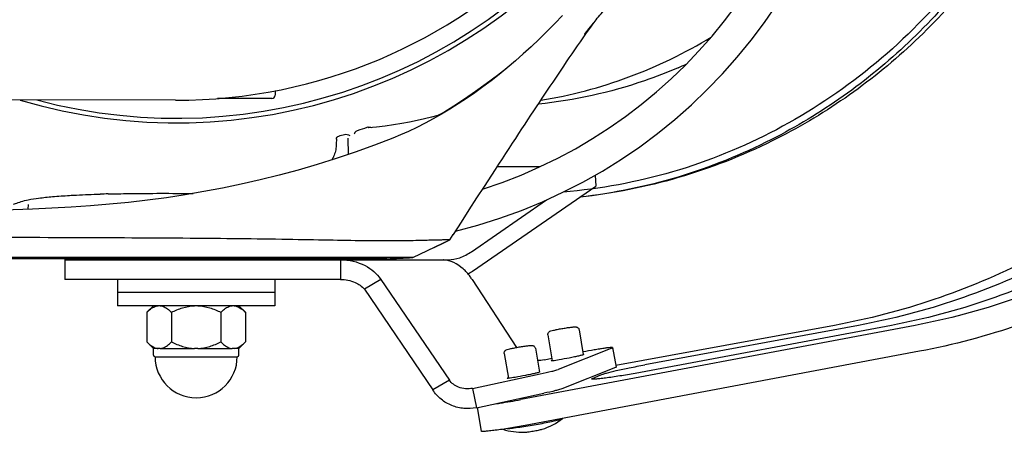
# Model space of a CAD drawing. Extents: x 0 to 594, y 0 to 420.
# Tile 42 of 64: x 468 to 494, y 58 to 69. Entities that reach past the tile are written whole.
import ezdxf

# ---------------------------------------------------------------- set-up
doc = ezdxf.new("R2010")
doc.units = 0
doc.header["$LTSCALE"] = 32.67
for name, color, linetype in [('101496_DXF_CONTINUOUS_LINE', 7, 'CONTINUOUS'), ('104407_DXF_CONTINUOUS_LINE', 7, 'CONTINUOUS'), ('122260_DXF_CONTINUOUS_LINE', 7, 'CONTINUOUS'), ('124030_DXF_CONTINUOUS_LINE', 7, 'CONTINUOUS'), ('126056_DXF_CONTINUOUS_LINE', 7, 'CONTINUOUS'), ('142440_DXF_CONTINUOUS_LINE', 7, 'CONTINUOUS'), ('142473_DXF_CONTINUOUS_LINE', 7, 'CONTINUOUS'), ('142491_DXF_CONTINUOUS_LINE', 7, 'CONTINUOUS'), ('143004_DXF_CONTINUOUS_LINE', 7, 'CONTINUOUS'), ('143145_DXF_CONTINUOUS_LINE', 7, 'CONTINUOUS'), ('144308_DXF_CONTINUOUS_LINE', 7, 'CONTINUOUS'), ('144354_DXF_CONTINUOUS_LINE', 7, 'CONTINUOUS'), ('G_HOSE_CLAMPDXF_CONTINUOUS', 7, 'CONTINUOUS')]:
    doc.layers.add(name, color=color, linetype=linetype)

msp = doc.modelspace()

# ---------------------------------------------------------------- linework, layer by layer
at = {"layer": '101496_DXF_CONTINUOUS_LINE', "color": 7, "linetype": 'CONTINUOUS'}
msp.add_arc((480.20914, 79.11911), 12.45302, 293.290084, 294.325172, dxfattribs=at)
for points, knots in [([(481.57739, 66.83904), (482.35097, 66.96563), (483.88269, 67.37118), (485.30878, 68.06082), (485.98459, 68.46923)], [0, 0, 0, 0, 0.49816914, 1, 1, 1, 1]), ([(485.1329, 67.68083), (484.84452, 67.55669), (483.67862, 67.10598), (482.44345, 66.83435), (481.51257, 66.74067)], [0, 0, 0, 0, 0.25126149, 1, 1, 1, 1])]:
    msp.add_open_spline(points, degree=3, knots=knots, dxfattribs=at)
at = {"layer": '104407_DXF_CONTINUOUS_LINE', "color": 7, "linetype": 'CONTINUOUS'}
for points, knots in [([(481.00502, 96.3787), (481.96293, 96.3787), (483.88893, 96.18155), (486.66402, 95.30643), (489.23075, 93.88503), (491.49366, 91.97094), (493.37124, 89.63544), (494.79599, 86.96452), (495.71717, 84.05567), (496.10207, 81.01449), (495.93706, 77.95103), (495.22798, 74.97613), (493.99998, 72.19759), (492.29671, 69.71659), (490.17923, 67.62412), (487.72348, 65.99771), (485.02049, 64.8985), (483.11289, 64.54404), (482.15689, 64.46579)], [0, 0, 0, 0, 0.06053112, 0.12134669, 0.18268612, 0.24470824, 0.30746948, 0.37091899, 0.43490925, 0.49921881, 0.56358339, 0.62773139, 0.69142015, 0.7544692, 0.81678691, 0.87838637, 0.93938699, 1, 1, 1, 1]), ([(487.54386, 94.97271), (488.18787, 94.64549), (489.43478, 93.89225), (491.12932, 92.50114), (492.62379, 90.87083), (494.31338, 88.41823), (495.78306, 84.92135), (496.38092, 80.39871), (495.78307, 75.87607), (494.31339, 72.37919), (492.6238, 69.92659), (491.12933, 68.29628), (489.43479, 66.90516), (488.18789, 66.15192), (487.54388, 65.82469)], [0, 0, 0, 0, 0.06092007, 0.12234319, 0.18430383, 0.24679382, 0.37284247, 0.49999999, 0.6271575, 0.75320616, 0.81569616, 0.8776568, 0.93907992, 1, 1, 1, 1]), ([(487.56254, 95.0105), (488.2165, 94.68751), (489.48313, 93.94074), (491.20575, 92.55316), (492.72527, 90.92149), (494.44271, 88.46246), (495.93731, 84.94879), (496.54537, 80.3987), (495.93731, 75.84861), (494.44271, 72.33494), (492.72526, 69.87591), (491.20575, 68.24424), (489.48313, 66.85666), (488.2165, 66.10989), (487.56254, 65.7869)], [0, 0, 0, 0, 0.06106615, 0.12258538, 0.18459321, 0.24708578, 0.37302832, 0.50000006, 0.62697179, 0.7529143, 0.81540685, 0.87741466, 0.93893387, 1, 1, 1, 1]), ([(487.56252, 65.78689), (486.78318, 65.40197), (485.15706, 64.76703), (483.44459, 64.42686), (482.58309, 64.33375)], [0, 0, 0, 0, 0.50077686, 1, 1, 1, 1]), ([(487.54388, 65.82469), (486.76978, 65.43137), (485.15347, 64.78193), (483.44661, 64.43267), (482.58868, 64.33687)], [0, 0, 0, 0, 0.50145416, 1, 1, 1, 1])]:
    msp.add_open_spline(points, degree=3, knots=knots, dxfattribs=at)
at = {"layer": '122260_DXF_CONTINUOUS_LINE', "color": 7, "linetype": 'CONTINUOUS'}
for p, q in [((470.61251, 62.2087), (470.61251, 61.8687)), ((474.69251, 62.2087), (474.69251, 61.8687)), ((474.69251, 61.8687), (470.61251, 61.8687))]:
    msp.add_line(p, q, dxfattribs=at)
at = {"layer": '124030_DXF_CONTINUOUS_LINE', "color": 7, "linetype": 'CONTINUOUS'}
for p, q in [((482.71468, 68.55131), (482.73329, 68.57555)), ((482.73329, 68.57555), (482.7633, 68.61435)), ((482.7633, 68.61435), (482.78989, 68.64849)), ((482.78989, 68.64849), (482.82192, 68.68938)), ((482.82192, 68.68938), (482.85948, 68.73704)), ((482.70681, 68.54098), (482.71468, 68.55131)), ((474.69711, 67.05954), (474.69467, 66.96647)), ((474.6097, 66.8837), (473.20741, 66.8837)), ((479.3183, 66.68409), (479.06129, 66.52179)), ((477.11054, 66.12481), (477.10858, 66.12468)), ((476.284, 65.8321), (476.28083, 65.71112)), ((476.59629, 65.43962), (476.58523, 65.86185)), ((476.17914, 65.32209), (476.16487, 65.29805)), ((479.72072, 64.00556), (479.92031, 64.31317)), ((468.30237, 64.14401), (468.29927, 64.0225)), ((479.51674, 63.69086), (479.72072, 64.00556)), ((479.30977, 63.3713), (479.51674, 63.69086)), ((478.26208, 62.77136), (479.21827, 63.23024)), ((478.84277, 63.04998), (479.21839, 63.23014)), ((479.12225, 63.23034), (479.06263, 63.22931)), ((479.06755, 63.15772), (479.2176, 63.22957)), ((479.21827, 63.23024), (479.09763, 63.22994)), ((479.21839, 63.23014), (479.21827, 63.23024)), ((479.21839, 63.23014), (479.30902, 63.37015)), ((479.30902, 63.37015), (479.30977, 63.3713)), ((478.81271, 63.03555), (479.06755, 63.15772)), ((477.5885, 62.74272), (457.31498, 62.74272)), ((478.26208, 62.77136), (457.61346, 62.77141)), ((474.58574, 62.77139), (462.55593, 62.7714))]:
    msp.add_line(p, q, dxfattribs=at)
for points in [[(482.85948, 68.73704), (482.90269, 68.79152), (482.92641, 68.82129), (482.95156, 68.85273), (482.97813, 68.88586), (483.00615, 68.92067), (483.03562, 68.95716), (483.06655, 68.99533), (483.09894, 69.03516), (483.1328, 69.07667), (483.16815, 69.11983), (483.20494, 69.16462), (483.2432, 69.21102), (483.28293, 69.25904), (483.32407, 69.3086), (483.36664, 69.35969), (483.41064, 69.41232), (483.45604, 69.46644), (483.50287, 69.52205), (483.55111, 69.57916), (483.60074, 69.63771), (483.65177, 69.6977), (483.70419, 69.75912)], [(482.13495, 69.02753), (481.93334, 68.81863), (481.73135, 68.61507), (481.52859, 68.41673), (481.32495, 68.22375), (481.12035, 68.03629), (480.9144, 67.85427), (480.70686, 67.67779), (480.49776, 67.50707), (480.28721, 67.34216), (480.07525, 67.18307), (479.86216, 67.02992), (479.64839, 66.883), (479.43409, 66.74233), (479.2194, 66.60797), (479.00479, 66.48017), (478.79039, 66.35896), (478.57633, 66.24439), (478.36306, 66.13664), (478.15078, 66.03579), (477.93949, 65.94181), (477.7448, 65.86094)], [(482.67, 68.45276), (482.74137, 68.55513), (482.81251, 68.65675), (482.88318, 68.75725), (482.94343, 68.84257)], [(479.92031, 64.31317), (480.1153, 64.61335), (480.21098, 64.76051), (480.30544, 64.90567), (480.39846, 65.0485), (480.49005, 65.189), (480.5802, 65.32717), (480.66873, 65.46272), (480.75562, 65.5956), (480.8409, 65.72586), (480.92446, 65.85333), (481.00618, 65.97784), (481.0862, 66.09957), (481.1647, 66.21883), (481.24161, 66.3355), (481.31703, 66.4497), (481.39137, 66.56208), (481.46464, 66.67266), (481.53685, 66.78143), (481.60841, 66.88902), (481.67934, 66.99544), (481.74963, 67.10068), (481.81968, 67.20533), (481.88948, 67.30936), (481.95904, 67.41279), (482.02883, 67.51629), (482.09896, 67.62002), (482.16932, 67.72382), (482.24006, 67.82785), (482.31132, 67.93232), (482.38296, 68.03701), (482.45467, 68.14145), (482.52647, 68.24565), (482.59836, 68.34958), (482.67, 68.45276)], [(480.6841, 67.65922), (480.44944, 67.47764), (480.1633, 67.26465), (479.87928, 67.06147), (479.59756, 66.86798), (479.3183, 66.68409)], [(479.06129, 66.52179), (479.06042, 66.52125), (479.05573, 66.51839), (479.05093, 66.51552), (479.04604, 66.51265), (479.04106, 66.50977), (479.03602, 66.50691), (479.03093, 66.50406), (479.0258, 66.50124), (479.02067, 66.49845), (479.01552, 66.4957), (479.01038, 66.49299), (479.00526, 66.49033), (479.00016, 66.48772), (478.99509, 66.48515), (478.99006, 66.48265), (478.98507, 66.4802), (478.98014, 66.47781), (478.97527, 66.47548), (478.97046, 66.47322), (478.96573, 66.47102), (478.96108, 66.4689), (478.95652, 66.46685), (478.95207, 66.46488), (478.94773, 66.463), (478.9435, 66.46119), (478.93941, 66.45947), (478.93545, 66.45785), (478.93164, 66.45631), (478.92798, 66.45486), (478.92448, 66.45352), (478.92115, 66.45226), (478.91801, 66.45111), (478.91507, 66.45006), (478.91233, 66.44912), (478.90981, 66.44828), (478.90753, 66.44755), (478.90549, 66.44692), (478.90408, 66.44651)], [(478.90409, 66.44651), (478.74323, 66.40198), (478.56076, 66.35568), (478.3715, 66.31216), (478.17547, 66.27169), (477.97266, 66.23454), (477.7631, 66.20092), (477.54679, 66.17107), (477.32376, 66.14517), (477.11054, 66.12481)], [(478.80483, 66.3683), (478.80502, 66.36848), (478.80534, 66.36878), (478.80545, 66.36888), (478.80534, 66.36879), (478.80503, 66.36853), (478.8045, 66.36811), (478.80375, 66.36751), (478.80279, 66.36678), (478.80163, 66.36592), (478.80026, 66.36493), (478.7987, 66.36383), (478.7973, 66.36287)], [(477.7448, 65.86093), (477.26673, 65.67609), (476.77219, 65.49841), (476.27702, 65.33293)], [(476.28083, 65.71113), (476.27928, 65.67646), (476.27601, 65.63783), (476.27112, 65.59969), (476.26461, 65.56204), (476.25647, 65.52487), (476.2467, 65.48813), (476.23528, 65.4518), (476.22221, 65.4159), (476.20907, 65.38404)], [(476.27702, 65.33293), (475.78239, 65.17909), (475.28916, 65.03639), (474.79788, 64.90444), (474.30878, 64.78288), (473.82175, 64.67141), (473.33652, 64.56975), (472.85218, 64.47766), (472.3675, 64.39493), (471.88171, 64.32124), (471.39422, 64.25624), (470.9046, 64.19956), (470.4126, 64.15078), (469.91804, 64.10948), (469.42088, 64.07525), (468.92117, 64.04764), (468.41899, 64.02621), (467.91449, 64.01055), (467.42792, 64.00053)], [(476.20907, 65.38405), (476.20737, 65.38017), (476.20387, 65.37237), (476.2003, 65.36459), (476.19665, 65.35684), (476.19293, 65.34912), (476.18912, 65.34143), (476.18524, 65.33377), (476.18128, 65.32614), (476.17914, 65.32209)], [(479.21827, 63.23024), (479.21609, 63.23057), (479.2111, 63.23081), (479.2033, 63.23096), (479.1927, 63.23101), (479.1793, 63.23098), (479.16309, 63.23086), (479.12225, 63.23034)], [(475.4438, 62.77138), (475.32974, 62.77138), (475.21754, 62.77139), (475.10745, 62.77139), (474.99915, 62.77139), (474.89277, 62.77139), (474.78853, 62.77139), (474.68614, 62.77139), (474.58574, 62.77139)], [(476.16405, 62.77133), (476.04008, 62.77134), (475.91747, 62.77135), (475.79665, 62.77136), (475.67725, 62.77137), (475.4438, 62.77138)], [(477.18008, 62.77126), (476.92613, 62.77127), (476.79808, 62.77128), (476.66995, 62.77129), (476.5425, 62.7713), (476.41537, 62.77131), (476.16405, 62.77133)], [(478.10881, 62.77131), (477.96261, 62.77129), (477.87337, 62.77128), (477.77314, 62.77127), (477.66314, 62.77127), (477.54715, 62.77126), (477.42783, 62.77126), (477.30527, 62.77126), (477.18008, 62.77126)]]:
    msp.add_lwpolyline(points, dxfattribs=at)
for centre, radius, start, end in [((474.78208, 67.05731), 0.085, 160.418063, 178.5), ((474.6097, 66.9687), 0.085, 270, 358.5), ((471.86045, 81.58276), 16.29867, 287.759423, 288.674511), ((471.85637, 81.59581), 16.31234, 285.975806, 286.507957), ((471.53812, 14.32851), 50.10335, 91.332868, 91.571389), ((472.14251, 198.7187), 136.085, 272.2935369, 272.5773897)]:
    msp.add_arc(centre, radius, start, end, dxfattribs=at)
for points in [[(476.79513, 66.04148), (476.7698, 66.02135), (476.75415, 65.9902), (476.74214, 65.96016)], [(476.79513, 66.04148), (476.80596, 66.05009), (476.8187, 66.05658), (476.83189, 66.0608)], [(477.07915, 66.14217), (477.0972, 66.14827), (477.11718, 66.14971), (477.13608, 66.14728)], [(477.13608, 66.14728), (477.15355, 66.14503), (477.17073, 66.13956), (477.1867, 66.13213)]]:
    msp.add_open_spline(points, degree=3, dxfattribs=at)
for points, knots in [([(476.284, 65.8321), (476.28447, 65.85005), (476.2968, 65.88659), (476.3288, 65.90855), (476.34604, 65.91349)], [0, 0, 0, 0, 0.50026685, 1, 1, 1, 1]), ([(476.4915, 65.95586), (476.51413, 65.96257), (476.56443, 65.96105), (476.60692, 65.93806), (476.62641, 65.92444)], [0, 0, 0, 0, 0.4982165, 1, 1, 1, 1]), ([(468.12062, 64.21848), (468.17994, 64.2396), (468.33156, 64.27466), (468.60364, 64.31591), (468.96096, 64.35219), (469.2273, 64.37075), (469.37373, 64.37934)], [0, 0, 0, 0, 0.14924842, 0.36726442, 0.65235863, 1, 1, 1, 1]), ([(469.37373, 64.37934), (469.43515, 64.38295), (469.69849, 64.39714), (469.96205, 64.4071), (470.16416, 64.41301)], [0, 0, 0, 0, 0.23326972, 1, 1, 1, 1]), ([(470.37267, 64.4183), (470.54893, 64.42228), (471.28229, 64.43505), (472.01585, 64.43572), (472.57298, 64.43001)], [0, 0, 0, 0, 0.24036992, 1, 1, 1, 1]), ([(467.92448, 64.15492), (467.94172, 64.16001), (468.0075, 64.17993), (468.07281, 64.20145), (468.12062, 64.21848)], [0, 0, 0, 0, 0.26156712, 1, 1, 1, 1]), ([(479.06263, 63.22931), (479.02088, 63.22715), (478.92554, 63.2252), (478.76402, 63.22194), (478.5654, 63.21599), (478.22348, 63.20809), (477.69702, 63.20125), (476.9457, 63.20648), (476.0372, 63.22163), (474.53599, 63.24999), (472.33162, 63.2745), (469.32424, 63.28635), (465.86934, 63.29565), (462.73164, 63.3015), (460.036, 63.30805), (458.63141, 63.30772), (457.91638, 63.31006)], [0, 0, 0, 0, 0.00593092, 0.01352458, 0.02292073, 0.03411885, 0.06204456, 0.09760788, 0.1407017, 0.19094546, 0.31061257, 0.45343642, 0.61758584, 0.80074001, 0.89856236, 1, 1, 1, 1])]:
    msp.add_open_spline(points, degree=3, knots=knots, dxfattribs=at)
at = {"layer": '126056_DXF_CONTINUOUS_LINE', "color": 7, "linetype": 'CONTINUOUS'}
msp.add_line((472.1162, 66.84123), (435.05104, 66.91314), dxfattribs=at)
msp.add_arc((472.14251, 80.3987), 13.5575, 269.888834, 89.888834, dxfattribs=at)
at = {"layer": '142440_DXF_CONTINUOUS_LINE', "color": 7, "linetype": 'CONTINUOUS'}
for p, q in [((481.54954, 65.12075), (480.44556, 65.12075)), ((482.97773, 64.90185), (482.99482, 64.6185)), ((479.8069, 62.42306), (482.99482, 64.6185)), ((479.77661, 62.92531), (481.72054, 64.26405)), ((469.25251, 62.7187), (469.25251, 62.2087)), ((469.25254, 62.7187), (479.17228, 62.7187)), ((476.39072, 62.7187), (476.39072, 62.2087)), ((476.91662, 62.7187), (476.96793, 62.74271)), ((479.05152, 62.71847), (479.04995, 62.71863)), ((476.39072, 62.2087), (469.25254, 62.2087)), ((477.43354, 62.2087), (477.00662, 61.9537)), ((477.43354, 62.2087), (479.20652, 59.60741)), ((479.79297, 62.2087), (480.94242, 60.4501)), ((477.00662, 61.9537), (478.7796, 59.35241)), ((483.41071, 60.43322), (482.02224, 59.88127)), ((483.42977, 60.44513), (483.52608, 59.94478)), ((481.66516, 60.13145), (481.86046, 60.17183)), ((483.50702, 59.93288), (482.11855, 59.38093)), ((479.80955, 59.3938), (481.5596, 59.76651)), ((479.20652, 59.60741), (478.7796, 59.35241)), ((479.80955, 59.3938), (479.90586, 58.89346)), ((479.90586, 58.89346), (481.6559, 59.26617))]:
    msp.add_line(p, q, dxfattribs=at)
for centre, radius, start, end in [((477.28249, 63.83755), 1.11885, 270.075981, 281.865818), ((478.98185, 63.628), 1.46033, 298.98876, 304.40022), ((478.92477, 61.68256), 1.01518, 31.216227, 36.115199)]:
    msp.add_arc(centre, radius, start, end, dxfattribs=at)
for points, knots in [([(476.39072, 62.7187), (476.60863, 62.7187), (477.01436, 62.62673), (477.33192, 62.3578), (477.43354, 62.2087)], [0, 0, 0, 0, 0.54702921, 1, 1, 1, 1]), ([(479.04994, 62.71863), (479.05024, 62.71952), (479.05559, 62.71747), (479.05838, 62.7187), (479.0612, 62.7187)], [0, 0, 0, 0, 0.25014773, 1, 1, 1, 1]), ([(479.74487, 62.28092), (479.69117, 62.35451), (479.50617, 62.56162), (479.23803, 62.70376), (479.05152, 62.71847)], [0, 0, 0, 0, 0.32746346, 1, 1, 1, 1]), ([(479.17228, 62.7187), (479.27497, 62.7187), (479.49158, 62.75757), (479.6839, 62.86121), (479.77661, 62.92531)], [0, 0, 0, 0, 0.47674117, 1, 1, 1, 1]), ([(476.39072, 62.2087), (476.51841, 62.2087), (476.7489, 62.16617), (476.94403, 62.03144), (477.00662, 61.9537)], [0, 0, 0, 0, 0.5612704, 1, 1, 1, 1]), ([(483.42977, 60.44513), (483.42946, 60.44676), (483.42273, 60.44867), (483.41227, 60.4492), (483.39326, 60.44894), (483.35556, 60.44627), (483.2919, 60.43923), (483.19862, 60.42647), (483.08448, 60.40896), (482.90266, 60.37881), (482.75958, 60.35291), (482.66066, 60.33425)], [0, 0, 0, 0, 0.00640096, 0.02107312, 0.04470365, 0.07722049, 0.1679351, 0.29029167, 0.44015433, 0.61241347, 1, 1, 1, 1]), ([(483.41071, 60.43322), (483.41573, 60.43522), (483.42147, 60.43772), (483.43018, 60.44294), (483.42977, 60.44513)], [0, 0, 0, 0, 0.70856211, 1, 1, 1, 1]), ([(482.67293, 60.26305), (482.66045, 60.2565), (482.6196, 60.24625), (482.54286, 60.22604), (482.43501, 60.20272), (482.26662, 60.16791), (482.07682, 60.13399), (481.93031, 60.10936), (481.87154, 60.10467)], [0, 0, 0, 0, 0.05170116, 0.15269491, 0.2923813, 0.45587107, 0.78373275, 1, 1, 1, 1]), ([(482.67182, 60.26814), (482.67299, 60.26803), (482.67459, 60.26788), (482.67651, 60.26696), (482.67662, 60.2664)], [0, 0, 0, 0, 0.67295933, 1, 1, 1, 1]), ([(482.67662, 60.2664), (482.67673, 60.26585), (482.67535, 60.2643), (482.67395, 60.26358), (482.67293, 60.26305)], [0, 0, 0, 0, 0.32750734, 1, 1, 1, 1]), ([(481.84195, 60.10573), (481.84142, 60.10837), (481.8556, 60.11232), (481.86221, 60.11559), (481.8692, 60.11776)], [0, 0, 0, 0, 0.26865728, 1, 1, 1, 1]), ([(481.85279, 60.10374), (481.85126, 60.10374), (481.84808, 60.10405), (481.84237, 60.1036), (481.84195, 60.10573)], [0, 0, 0, 0, 0.41223656, 1, 1, 1, 1]), ([(481.87154, 60.10467), (481.8697, 60.10453), (481.86346, 60.10407), (481.8572, 60.10374), (481.85279, 60.10374)], [0, 0, 0, 0, 0.29536044, 1, 1, 1, 1]), ([(483.52608, 59.94478), (483.52649, 59.9426), (483.51778, 59.93738), (483.51203, 59.93487), (483.50702, 59.93288)], [0, 0, 0, 0, 0.29143789, 1, 1, 1, 1]), ([(480.70605, 59.65419), (480.70553, 59.65682), (480.7197, 59.66077), (480.7263, 59.66404), (480.73329, 59.6662)], [0, 0, 0, 0, 0.26866479, 1, 1, 1, 1]), ([(480.71689, 59.6522), (480.71536, 59.6522), (480.71218, 59.65251), (480.70647, 59.65205), (480.70605, 59.65419)], [0, 0, 0, 0, 0.41223656, 1, 1, 1, 1]), ([(480.73563, 59.65312), (480.73379, 59.65298), (480.72755, 59.65252), (480.7213, 59.6522), (480.71689, 59.6522)], [0, 0, 0, 0, 0.29533394, 1, 1, 1, 1]), ([(481.53702, 59.8115), (481.52453, 59.80495), (481.48366, 59.79468), (481.4069, 59.77448), (481.29904, 59.75116), (481.13065, 59.71635), (480.94087, 59.68243), (480.79438, 59.65781), (480.73563, 59.65312)], [0, 0, 0, 0, 0.05174224, 0.1527645, 0.29246472, 0.45595405, 0.78378232, 1, 1, 1, 1]), ([(481.53591, 59.8166), (481.53708, 59.81648), (481.53869, 59.81634), (481.54061, 59.81541), (481.54073, 59.81485)], [0, 0, 0, 0, 0.67311323, 1, 1, 1, 1]), ([(481.54073, 59.81485), (481.54083, 59.8143), (481.53944, 59.81274), (481.53804, 59.81203), (481.53702, 59.8115)], [0, 0, 0, 0, 0.32730646, 1, 1, 1, 1]), ([(481.5596, 59.76651), (481.65959, 59.78781), (481.79376, 59.81723), (481.94752, 59.85726), (482.00208, 59.87326), (482.02224, 59.88127)], [0, 0, 0, 0, 0.64315516, 0.86352161, 1, 1, 1, 1]), ([(479.80955, 59.3938), (479.68998, 59.36833), (479.45275, 59.38117), (479.26309, 59.52441), (479.20652, 59.60741)], [0, 0, 0, 0, 0.5489369, 1, 1, 1, 1]), ([(479.90586, 58.89346), (479.80064, 58.87253), (479.5832, 58.86027), (479.26574, 58.93443), (478.98317, 59.09827), (478.8371, 59.26162), (478.7796, 59.35241)], [0, 0, 0, 0, 0.25002408, 0.49970588, 0.74954239, 1, 1, 1, 1]), ([(482.11855, 59.38093), (482.09838, 59.37291), (482.04383, 59.35692), (481.89007, 59.31689), (481.7559, 59.28747), (481.6559, 59.26617)], [0, 0, 0, 0, 0.13647839, 0.35684484, 1, 1, 1, 1])]:
    msp.add_open_spline(points, degree=3, knots=knots, dxfattribs=at)
msp.add_open_spline([(481.66516, 60.13145), (481.60665, 60.11821), (481.54616, 60.11168), (481.48617, 60.11254)], degree=3, dxfattribs=at)
at = {"layer": '142473_DXF_CONTINUOUS_LINE', "color": 7, "linetype": 'CONTINUOUS'}
for radius, start in [(13.94, 283.756529), (13.09, 287.863512)]:
    msp.add_arc((476.05251, 76.9987), radius, start, 360, dxfattribs=at)
at = {"layer": '142491_DXF_CONTINUOUS_LINE', "color": 7, "linetype": 'CONTINUOUS'}
for p, q in [((491.26322, 61.02072), (481.05278, 59.10248)), ((489.17313, 61.02072), (483.51844, 59.98447)), ((490.64658, 61.02072), (484.01174, 59.78112)), ((489.79636, 61.02072), (484.26519, 60.00116)), ((491.37544, 60.35105), (481.165, 58.43281)), ((482.91122, 59.65093), (483.12371, 59.74116)), ((479.93015, 58.89863), (480.03268, 58.28681))]:
    msp.add_line(p, q, dxfattribs=at)
for points, knots in [([(498.59543, 65.81099), (497.94114, 65.19569), (496.54752, 64.05813), (494.24278, 62.66947), (491.77315, 61.62889), (490.04581, 61.18058), (489.17313, 61.02072)], [0, 0, 0, 0, 0.25164551, 0.50206058, 0.75142402, 1, 1, 1, 1]), ([(499.16188, 65.81099), (498.51174, 65.19589), (497.12703, 64.05862), (494.83602, 62.66975), (492.38119, 61.62906), (490.66385, 61.18059), (489.79636, 61.02072)], [0, 0, 0, 0, 0.25194695, 0.50243838, 0.75168531, 1, 1, 1, 1]), ([(499.88235, 65.81099), (499.24185, 65.19649), (497.87774, 64.06009), (495.61837, 62.67075), (493.19719, 61.62958), (491.50244, 61.18066), (490.64658, 61.02072)], [0, 0, 0, 0, 0.25258273, 0.50323648, 0.75223798, 1, 1, 1, 1]), ([(500.44617, 65.81099), (499.80966, 65.1968), (498.45404, 64.06082), (496.20764, 62.6713), (493.80008, 61.62985), (492.11442, 61.18071), (491.26322, 61.02072)], [0, 0, 0, 0, 0.25282042, 0.50353552, 0.75244543, 1, 1, 1, 1]), ([(500.87988, 65.30686), (500.22106, 64.67143), (498.81793, 63.49616), (496.49289, 62.05863), (494.00106, 60.98122), (492.25642, 60.51657), (491.37544, 60.35105)], [0, 0, 0, 0, 0.2528003, 0.50351022, 0.7524279, 1, 1, 1, 1]), ([(483.12371, 59.74116), (483.14357, 59.74959), (483.19312, 59.76652), (483.32668, 59.80511), (483.55334, 59.85909), (483.88427, 59.92916), (484.13133, 59.97649), (484.26519, 60.00116)], [0, 0, 0, 0, 0.0552294, 0.13386125, 0.35598634, 0.65147871, 1, 1, 1, 1]), ([(482.89242, 59.63755), (482.89201, 59.63994), (482.89988, 59.64613), (482.90621, 59.6488), (482.91122, 59.65093)], [0, 0, 0, 0, 0.30789181, 1, 1, 1, 1]), ([(484.01174, 59.78112), (483.94713, 59.76904), (483.81624, 59.74558), (483.62098, 59.71311), (483.43191, 59.68415), (483.25973, 59.66032), (483.13116, 59.64491), (483.04401, 59.63639), (482.99246, 59.63244), (482.95193, 59.63033), (482.92089, 59.63046), (482.90387, 59.63164), (482.89286, 59.63489), (482.89242, 59.63755)], [0, 0, 0, 0, 0.17420594, 0.35240719, 0.52459063, 0.68108675, 0.81312174, 0.86759884, 0.91333723, 0.94971891, 0.9762884, 0.99283329, 1, 1, 1, 1]), ([(480.3496, 58.98796), (480.40538, 58.99555), (480.64044, 59.02948), (480.8747, 59.06902), (481.05278, 59.10248)], [0, 0, 0, 0, 0.23703877, 1, 1, 1, 1]), ([(481.165, 58.43281), (481.10007, 58.42061), (480.96828, 58.39686), (480.77137, 58.36398), (480.58019, 58.33458), (480.40573, 58.31032), (480.27529, 58.29459), (480.18679, 58.28587), (480.13439, 58.2818), (480.0932, 58.27961), (480.06162, 58.27969), (480.04435, 58.28087), (480.03313, 58.28411), (480.03268, 58.28681)], [0, 0, 0, 0, 0.17307951, 0.35078571, 0.52296032, 0.67976663, 0.81225983, 0.86697188, 0.91292612, 0.94948998, 0.97619571, 0.99282077, 1, 1, 1, 1])]:
    msp.add_open_spline(points, degree=3, knots=knots, dxfattribs=at)
at = {"layer": '143004_DXF_CONTINUOUS_LINE', "color": 7, "linetype": 'CONTINUOUS'}
for p, q in [((471.37656, 61.3587), (471.54656, 61.5287)), ((473.92845, 61.3587), (473.75845, 61.5287)), ((471.37656, 61.3587), (471.37656, 60.5937)), ((472.01453, 61.3587), (472.01453, 60.5937)), ((473.29048, 61.3587), (473.29048, 60.5937)), ((473.92845, 61.3587), (473.92845, 60.5937)), ((471.54656, 60.4237), (471.37656, 60.5937)), ((471.6727, 60.4237), (471.54657, 60.4237)), ((471.54751, 60.2537), (471.54751, 60.4237)), ((471.71839, 60.4237), (471.6727, 60.4237)), ((471.71839, 60.4237), (472.60682, 60.4237)), ((472.69819, 60.4237), (472.60682, 60.4237)), ((472.69819, 60.4237), (473.58662, 60.4237)), ((473.63231, 60.4237), (473.58662, 60.4237)), ((473.75844, 60.4237), (473.63231, 60.4237)), ((473.75751, 60.2537), (473.75751, 60.4237)), ((473.75845, 60.4237), (473.92845, 60.5937)), ((471.59001, 60.2112), (473.71501, 60.2112))]:
    msp.add_line(p, q, dxfattribs=at)
for centre, radius, start, end in [((471.59001, 60.2537), 0.0425, 180, 270), ((472.65251, 60.2112), 1.0625, 180, 360), ((473.71501, 60.2537), 0.0425, 270, 360)]:
    msp.add_arc(centre, radius, start, end, dxfattribs=at)
for points, knots in [([(471.37656, 61.3587), (471.39908, 61.38122), (471.45493, 61.43277), (471.55062, 61.49954), (471.63294, 61.52541), (471.6727, 61.5287)], [0, 0, 0, 0, 0.27499509, 0.65553046, 1, 1, 1, 1]), ([(471.71839, 61.5287), (471.74462, 61.52653), (471.81263, 61.51083), (471.9143, 61.45193), (471.98127, 61.39196), (472.01453, 61.3587)], [0, 0, 0, 0, 0.22704493, 0.59410653, 1, 1, 1, 1]), ([(472.01453, 61.3587), (472.10697, 61.40492), (472.29803, 61.4859), (472.50369, 61.52444), (472.60682, 61.5287)], [0, 0, 0, 0, 0.50033589, 1, 1, 1, 1]), ([(472.69819, 61.5287), (472.80132, 61.52444), (473.00698, 61.4859), (473.19804, 61.40492), (473.29048, 61.3587)], [0, 0, 0, 0, 0.49966531, 1, 1, 1, 1]), ([(473.29048, 61.3587), (473.313, 61.38122), (473.36885, 61.43277), (473.46454, 61.49954), (473.54686, 61.52541), (473.58662, 61.5287)], [0, 0, 0, 0, 0.27499509, 0.65553046, 1, 1, 1, 1]), ([(473.63231, 61.5287), (473.65853, 61.52653), (473.72654, 61.51083), (473.82822, 61.45193), (473.89518, 61.39196), (473.92845, 61.3587)], [0, 0, 0, 0, 0.22704493, 0.59410653, 1, 1, 1, 1]), ([(471.37656, 60.5937), (471.39908, 60.57118), (471.45493, 60.51963), (471.55062, 60.45286), (471.63294, 60.42698), (471.6727, 60.4237)], [0, 0, 0, 0, 0.27499509, 0.65553046, 1, 1, 1, 1]), ([(471.71839, 60.4237), (471.74462, 60.42587), (471.81263, 60.44157), (471.9143, 60.50047), (471.98127, 60.56043), (472.01453, 60.5937)], [0, 0, 0, 0, 0.22704493, 0.59410653, 1, 1, 1, 1]), ([(472.01453, 60.5937), (472.10697, 60.54748), (472.29803, 60.4665), (472.50369, 60.42796), (472.60682, 60.4237)], [0, 0, 0, 0, 0.50033589, 1, 1, 1, 1]), ([(472.69819, 60.4237), (472.80132, 60.42796), (473.00698, 60.4665), (473.19804, 60.54748), (473.29048, 60.5937)], [0, 0, 0, 0, 0.49966531, 1, 1, 1, 1]), ([(473.29048, 60.5937), (473.313, 60.57118), (473.36885, 60.51963), (473.46454, 60.45286), (473.54686, 60.42698), (473.58662, 60.4237)], [0, 0, 0, 0, 0.27499509, 0.65553046, 1, 1, 1, 1]), ([(473.63231, 60.4237), (473.65853, 60.42587), (473.72654, 60.44157), (473.82822, 60.50047), (473.89518, 60.56043), (473.92845, 60.5937)], [0, 0, 0, 0, 0.22704493, 0.59410653, 1, 1, 1, 1])]:
    msp.add_open_spline(points, degree=3, knots=knots, dxfattribs=at)
at = {"layer": '143145_DXF_CONTINUOUS_LINE', "color": 7, "linetype": 'CONTINUOUS'}
for p, q in [((474.69251, 61.8687), (470.61251, 61.8687)), ((470.61251, 61.8687), (470.61251, 61.5287)), ((474.69251, 61.8687), (474.69251, 61.5287)), ((474.69251, 61.5287), (470.61251, 61.5287))]:
    msp.add_line(p, q, dxfattribs=at)
at = {"layer": '144308_DXF_CONTINUOUS_LINE', "color": 7, "linetype": 'CONTINUOUS'}
for p, q in [((481.7595, 60.77432), (481.87135, 60.10685)), ((482.56428, 60.90918), (482.67212, 60.26564)), ((481.43318, 60.42892), (481.53621, 59.81409)), ((480.6284, 60.29406), (480.73544, 59.6553))]:
    msp.add_line(p, q, dxfattribs=at)
for start, end in [(287.407344, 307.908902), (252.490124, 271.618657)]:
    msp.add_arc((481.10008, 59.94799), 1.68958, start, end, dxfattribs=at)
for points, knots in [([(481.83493, 60.8782), (481.8568, 60.88532), (481.91143, 60.89852), (482.00534, 60.91811), (482.11767, 60.93854), (482.21672, 60.95464), (482.29393, 60.96587), (482.34556, 60.9727), (482.39061, 60.97793), (482.42833, 60.98143), (482.46055, 60.98325), (482.48765, 60.98238), (482.51319, 60.97552), (482.53638, 60.96163), (482.55565, 60.93861), (482.5626, 60.91918), (482.56428, 60.90918)], [0, 0, 0, 0, 0.08907471, 0.21729261, 0.37163922, 0.53117026, 0.60590354, 0.67382343, 0.7328263, 0.78155899, 0.82049054, 0.85786145, 0.88596134, 0.92205293, 0.96072349, 1, 1, 1, 1]), ([(481.7595, 60.77432), (481.75695, 60.78951), (481.76024, 60.82092), (481.78908, 60.86027), (481.8189, 60.87298), (481.83493, 60.8782)], [0, 0, 0, 0, 0.32982025, 0.63890907, 1, 1, 1, 1]), ([(480.70383, 60.39793), (480.7257, 60.40505), (480.78033, 60.41826), (480.87424, 60.43784), (480.98657, 60.45828), (481.08562, 60.47437), (481.16283, 60.4856), (481.21446, 60.49243), (481.25951, 60.49766), (481.29723, 60.50117), (481.32945, 60.50299), (481.35655, 60.50212), (481.38209, 60.49525), (481.40528, 60.48137), (481.42455, 60.45835), (481.4315, 60.43892), (481.43318, 60.42892)], [0, 0, 0, 0, 0.08907471, 0.21729261, 0.37163922, 0.53117026, 0.60590354, 0.67382343, 0.7328263, 0.78155899, 0.82049054, 0.85786145, 0.88596134, 0.92205293, 0.96072349, 1, 1, 1, 1]), ([(480.6284, 60.29406), (480.62585, 60.30925), (480.62914, 60.34066), (480.65798, 60.38001), (480.6878, 60.39271), (480.70383, 60.39793)], [0, 0, 0, 0, 0.32982025, 0.63890907, 1, 1, 1, 1]), ([(480.69339, 58.35211), (480.74289, 58.35647), (480.85437, 58.36896), (481.10836, 58.40322), (481.38245, 58.44728), (481.65613, 58.49711), (481.83723, 58.53318), (481.98164, 58.56553), (482.06396, 58.58673), (482.09661, 58.59736)], [0, 0, 0, 0, 0.10455095, 0.23599587, 0.53926768, 0.68855135, 0.82133017, 0.92775428, 1, 1, 1, 1]), ([(482.13817, 58.61493), (482.13374, 58.61148), (482.11972, 58.60533), (482.10561, 58.60029), (482.09661, 58.59736)], [0, 0, 0, 0, 0.37216201, 1, 1, 1, 1]), ([(481.14781, 58.25908), (481.16021, 58.25943), (481.1907, 58.26213), (481.26758, 58.27129), (481.37818, 58.28841), (481.48832, 58.30828), (481.56399, 58.32468), (481.5937, 58.33208), (481.60554, 58.33579)], [0, 0, 0, 0, 0.08010462, 0.19745133, 0.49999104, 0.80253398, 0.91988114, 1, 1, 1, 1])]:
    msp.add_open_spline(points, degree=3, knots=knots, dxfattribs=at)
at = {"layer": '144354_DXF_CONTINUOUS_LINE', "color": 7, "linetype": 'CONTINUOUS'}
for p, q in [((469.25251, 62.74271), (469.25251, 62.7187)), ((474.08941, 62.7187), (469.25251, 62.7187)), ((476.05251, 62.74271), (476.05251, 62.7187))]:
    msp.add_line(p, q, dxfattribs=at)
at = {"layer": 'G_HOSE_CLAMPDXF_CONTINUOUS', "color": 7, "linetype": 'CONTINUOUS'}
for radius, start, end in [(14.144, 253.385001, 106.401575), (14.025, 255.081802, 104.705034)]:
    msp.add_arc((472.14251, 80.3987), radius, start, end, dxfattribs=at)

doc.saveas('drawing.dxf')
